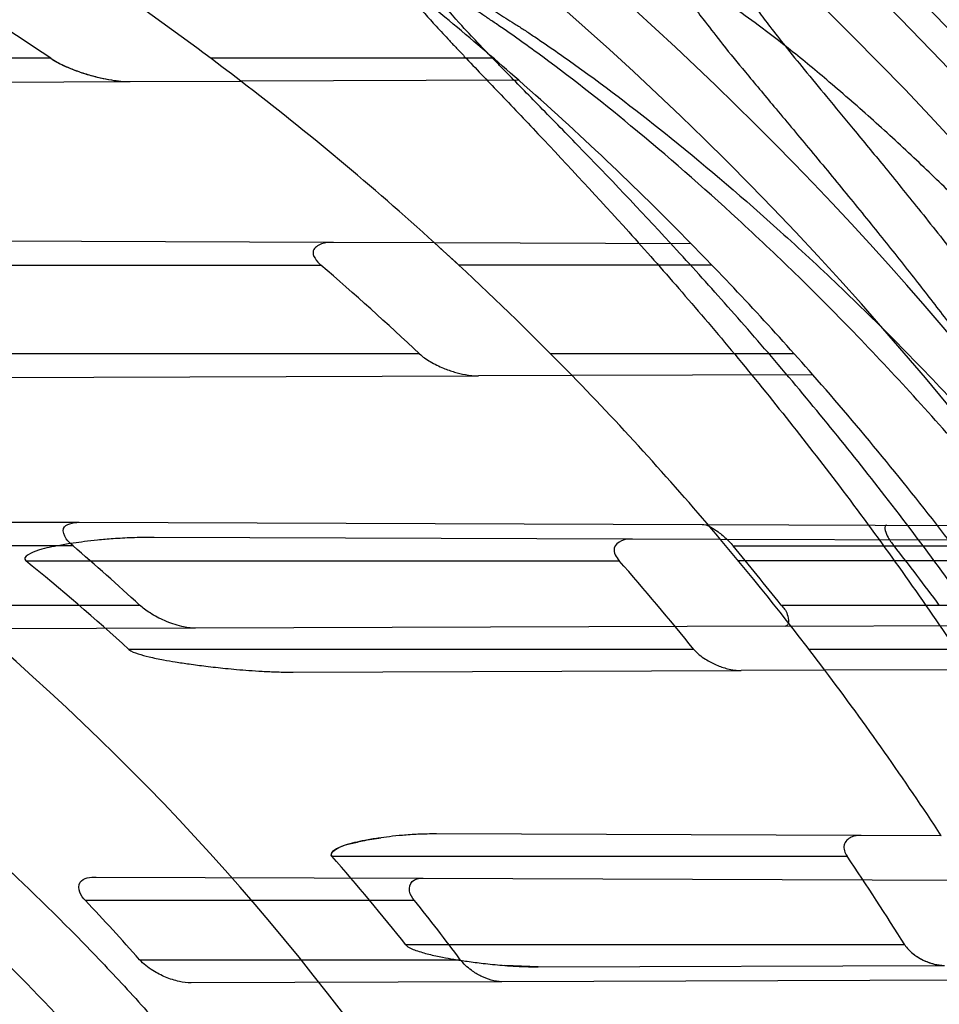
# Model space of a CAD drawing. Header units: millimetres. Extents: x 0 to 297, y 0 to 210.
# Tile 54 of 256: x 143.301 to 143.425, y 91.183 to 91.316. Entities that reach past the tile are written whole.
import ezdxf

# ---------------------------------------------------------------- set-up
doc = ezdxf.new("R2010")
doc.units = ezdxf.units.MM
doc.header["$LTSCALE"] = 16.335
doc.layers.get('0').update_dxf_attribs({"linetype": 'CONTINUOUS'})
for name, color, linetype in [('01_GLOBAL', 7, 'CONTINUOUS'), ('INTFCLR_1', 7, 'CONTINUOUS'), ('INTFCLR_144815', 7, 'CONTINUOUS')]:
    doc.layers.add(name, color=color, linetype=linetype)

msp = doc.modelspace()

# ---------------------------------------------------------------- linework, layer by layer
at = {"color": 7, "linetype": 'Continuous'}
msp.add_circle((144.2368034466, 92.193132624), 3.04, dxfattribs=at)
at = {"color": 9, "linetype": 'Continuous'}
msp.add_arc((144.2368034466, 92.193132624), 3.001038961, 182.9674534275, 267.0325465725, dxfattribs=at)
at = {"layer": '01_GLOBAL', "color": 7, "linetype": 'Continuous'}
msp.add_circle((144.2368034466, 92.193132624), 3.08, dxfattribs=at)
at = {"layer": 'INTFCLR_1', "color": 9, "linetype": 'Continuous'}
for p, q in [((143.305009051, 91.31090896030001), (143.1590059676, 91.31090896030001)), ((143.3649166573, 91.31090896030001), (143.3266488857, 91.31090896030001)), ((143.3683347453, 91.30792738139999), (143.3307533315, 91.307796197)), ((143.2247782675, 91.3074262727), (143.3157528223, 91.3077438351)), ((143.3432852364, 91.2859779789), (143.2650257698, 91.2862511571)), ((143.391658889, 91.2858091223), (143.3569301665, 91.2859303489)), ((143.2397158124, 91.2829089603), (143.3415724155, 91.2829089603)), ((143.3944762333, 91.2829089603), (143.3602249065, 91.2829089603)), ((143.3549054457, 91.2709089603), (143.2616252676, 91.2709089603)), ((143.4056058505, 91.2709089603), (143.3726449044, 91.2709089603)), ((143.2926042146, 91.2676630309), (143.3628921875, 91.2679083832)), ((143.4081240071, 91.26806627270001), (143.3755516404, 91.26795257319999)), ((143.2531814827, 91.2482925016), (143.3088406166, 91.24809821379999)), ((143.3931417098, 91.2478039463), (143.4777201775, 91.24750871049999)), ((143.3837169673, 91.245836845), (143.3189858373, 91.2460628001)), ((143.4265115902, 91.24568746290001), (143.3956263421, 91.2457952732)), ((143.308030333, 91.24490896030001), (143.2520474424, 91.24490896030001)), ((143.3973367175, 91.24490896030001), (143.4794194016, 91.24490896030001)), ((143.3016221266, 91.24290896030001), (143.3819227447, 91.24290896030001)), ((143.4286282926, 91.24290896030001), (143.3980367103, 91.24290896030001)), ((143.2637692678, 91.23690896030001), (143.3170253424, 91.23690896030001)), ((143.4038416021, 91.23690896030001), (143.4846288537, 91.23690896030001)), ((143.3245892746, 91.2337746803), (143.2739322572, 91.2335978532)), ((143.4044095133, 91.2340533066), (143.4862961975, 91.23433914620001)), ((143.3920280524, 91.23090896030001), (143.3155797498, 91.23090896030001)), ((143.4373818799, 91.23090896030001), (143.4076002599, 91.23090896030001)), ((143.3378223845, 91.22782087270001), (143.3984375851, 91.22803246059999)), ((143.4392910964, 91.2281750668), (143.4097579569, 91.22807197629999)), ((143.4146580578, 91.20572883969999), (143.3572114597, 91.20592936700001)), ((143.3430535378, 91.20290896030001), (143.4127580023, 91.20290896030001)), ((143.3111588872, 91.2000901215), (143.3554127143, 91.1999356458)), ((143.3542481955, 91.19690896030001), (143.3097013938, 91.19690896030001)), ((143.4205585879, 91.1909089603), (143.3530677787, 91.1909089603)), ((143.3170347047, 91.18890896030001), (143.3604282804, 91.18890896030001)), ((143.3709805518, 91.1879366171), (143.4259246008, 91.18812840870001)), ((143.3660678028, 91.1859194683), (143.3239927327, 91.18577259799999))]:
    msp.add_line(p, q, dxfattribs=at)
at = {"layer": 'INTFCLR_1', "color": 6, "linetype": 'Continuous'}
for p, q in [((143.3157528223, 91.3077438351), (143.3307533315, 91.307796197)), ((143.3569301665, 91.2859303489), (143.3432852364, 91.2859779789)), ((143.3755516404, 91.26795257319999), (143.3628921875, 91.2679083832)), ((143.3088406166, 91.24809821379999), (143.3931417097, 91.2478039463)), ((143.3956263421, 91.2457952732), (143.3837169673, 91.245836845)), ((143.4044095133, 91.2340533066), (143.3245892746, 91.2337746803)), ((143.4097579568, 91.22807197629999), (143.3984375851, 91.22803246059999)), ((143.4255057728, 91.20569097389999), (143.4146580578, 91.20572883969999)), ((143.3554127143, 91.1999356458), (143.4286715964, 91.19967992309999)), ((143.4368668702, 91.18616660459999), (143.3660678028, 91.1859194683))]:
    msp.add_line(p, q, dxfattribs=at)
at = {"layer": 'INTFCLR_1', "color": 7, "linetype": 'Continuous'}
for p, q in [((143.3569301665, 91.2859303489), (143.3591461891, 91.2839053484)), ((143.3591461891, 91.2839053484), (143.3602249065, 91.2829089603)), ((143.3709805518, 91.1879366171), (143.3664649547, 91.1881215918)), ((143.4245295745, 91.1883132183), (143.4259246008, 91.18812840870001))]:
    msp.add_line(p, q, dxfattribs=at)
at = {"layer": 'INTFCLR_1', "color": 6, "linetype": 'Continuous'}
for centre, radius, start, end in [((143.076579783, 90.97690896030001), 0.4827613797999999, 270, 90.00000002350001), ((143.076579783, 90.97690896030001), 0.4587930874, 270, 90.00000002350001), ((143.0787795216, 90.9777488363), 0.402710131, 55.8218704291, 58.991738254), ((143.076579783, 90.97690896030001), 0.417241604, 52.4700577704, 56.0223614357), ((143.076579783, 90.97690896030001), 0.441241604, 48.60750313, 51.6422147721), ((143.076579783, 90.97690896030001), 0.441241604, 41.2891321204, 44.43264804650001), ((143.0738215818, 90.971999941), 0.4103104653, 46.760340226, 49.26539367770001), ((143.076579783, 90.97690896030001), 0.417241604, 44.23014287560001, 47.17118210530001), ((143.076579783, 90.97690896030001), 0.417241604, 37.010446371, 40.1235459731), ((143.0772063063, 90.9763190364), 0.3541472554, 47.3768588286, 49.32450082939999), ((143.0762914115, 90.9772190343), 0.4180047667, 38.408254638, 39.8215946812), ((143.0767510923, 90.97664071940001), 0.4349494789, 36.754483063, 38.081389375), ((143.0873260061, 90.9795365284), 0.3395406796, 47.75960510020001, 50.8660631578), ((143.063699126, 90.9646787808), 0.4227037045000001, 39.0373592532, 41.1639436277), ((143.0859478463, 90.9781706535), 0.3414830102, 38.5343400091, 41.15698718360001), ((143.0803668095, 90.978302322), 0.4011633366, 32.0037816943, 34.0480668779), ((143.077087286, 90.9763189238), 0.3205764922, 41.5404913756, 43.4802280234), ((143.0769812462, 90.9763302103), 0.3543048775, 36.8690534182, 38.50388026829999)]:
    msp.add_arc(centre, radius, start, end, dxfattribs=at)
at = {"layer": 'INTFCLR_1', "color": 9, "linetype": 'Continuous'}
for radius, start, end in [(0.3372409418, 22.4933176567, 89.9999999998), (0.417241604, 47.7850563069, 52.4700577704), (0.441241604, 44.43264804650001, 48.60750313), (0.417241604, 40.1235459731, 44.23014287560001), (0.441241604, 37.5274422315, 41.2891321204), (0.417241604, 33.2518501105, 37.010446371)]:
    msp.add_arc((143.076579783, 90.97690896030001), radius, start, end, dxfattribs=at)
at = {"layer": 'INTFCLR_1', "color": 7, "linetype": 'Continuous'}
for centre, radius, start, end in [((143.076579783, 90.97690896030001), 0.417241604, 47.17118210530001, 47.7850563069), ((143.3187824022, 91.17480550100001), 0.0712575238, 89.83642462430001, 93.5278496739)]:
    msp.add_arc(centre, radius, start, end, dxfattribs=at)
at = {"layer": 'INTFCLR_1', "color": 9, "linetype": 'Continuous'}
for points, knots in [([(143.505791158, 90.8276271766), (143.5067409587, 90.8302116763), (143.5086022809, 90.8354304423), (143.5121486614, 90.84601401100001), (143.5179028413, 90.8650111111), (143.5232385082, 90.8873082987), (143.5267617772, 90.90723622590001), (143.5282429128, 90.9174118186), (143.5290073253, 90.92329723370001), (143.5307716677, 90.93807275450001), (143.5326049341, 90.9633194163), (143.5323109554, 90.99310602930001), (143.5309256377, 91.0124090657), (143.5300542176, 91.021322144), (143.5294126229, 91.02725019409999), (143.5274302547, 91.04325002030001), (143.5229291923, 91.06887020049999), (143.5164430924, 91.09388353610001), (143.5118037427, 91.1087295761), (143.5100588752, 91.1140398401), (143.5074043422, 91.1218621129), (143.501415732, 91.13821577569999), (143.4910739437, 91.16221785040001), (143.4792964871, 91.1848938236), (143.4710860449, 91.1988510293), (143.4672487, 91.2050639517), (143.4646994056, 91.2091138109), (143.4578048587, 91.21976497), (143.446251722, 91.2361118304), (143.4302039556, 91.2560120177), (143.4166114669, 91.2709286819), (143.4071163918, 91.280463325), (143.4018664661, 91.2855115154), (143.3945821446, 91.292319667), (143.3843862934, 91.301234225), (143.373349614, 91.3098835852), (143.3667450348, 91.31458051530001), (143.3640805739, 91.316384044), (143.3625174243, 91.3174211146), (143.360134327, 91.3189510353), (143.3576340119, 91.3204557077), (143.3554317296, 91.3216111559), (143.3541938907, 91.32218598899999), (143.3532081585, 91.3225375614), (143.3525262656, 91.3226967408), (143.3519536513, 91.3226102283), (143.3518421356, 91.322071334), (143.35211692, 91.3214756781), (143.35259409, 91.3206502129), (143.3533650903, 91.31961113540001), (143.354392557, 91.3183442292), (143.3556852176, 91.31685831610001), (143.3572290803, 91.3151525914), (143.358673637, 91.31359842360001), (143.3599466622, 91.3122446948), (143.3621637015, 91.30990205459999), (143.3658426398, 91.3060562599), (143.3733257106, 91.29820400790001), (143.3814986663, 91.2893945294), (143.3889438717, 91.2809746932), (143.3935459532, 91.2756206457), (143.4009463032, 91.2668314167), (143.4122758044, 91.252588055), (143.4271285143, 91.2318655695), (143.4378788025, 91.2149484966), (143.4449171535, 91.2029069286), (143.4496927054, 91.19443764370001), (143.457931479, 91.1789786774), (143.4689344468, 91.1556341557), (143.4765250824, 91.1361710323), (143.480055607, 91.1260798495)], [0, 0, 0, 0, 0.0103790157, 0.0208837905, 0.0420711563, 0.0851838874, 0.1071959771, 0.1183352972, 0.1239410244, 0.1295662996, 0.174425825, 0.2192336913, 0.2417180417, 0.247353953, 0.2529903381, 0.2641931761, 0.3081223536, 0.3509244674, 0.3614867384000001, 0.3667496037, 0.3719933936, 0.3926231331, 0.4323811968, 0.4704128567, 0.4888542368, 0.4934078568, 0.4979383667, 0.5068920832, 0.5412323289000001, 0.5733304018, 0.6031976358, 0.6172527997, 0.6240454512, 0.6306500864, 0.6548352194, 0.6750684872, 0.6834752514, 0.6853781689, 0.6871962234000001, 0.6905460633, 0.6960524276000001, 0.6981915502, 0.6999110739, 0.7012078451, 0.7020914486, 0.7026255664, 0.703100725, 0.7038824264, 0.7050749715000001, 0.7066970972, 0.7087489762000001, 0.7112252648, 0.7141188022, 0.7174211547, 0.7192230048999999, 0.7211233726, 0.7295789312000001, 0.7392839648, 0.7620096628, 0.7748693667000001, 0.7816473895, 0.7886214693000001, 0.8181786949, 0.8502212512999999, 0.8846823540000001, 0.8936821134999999, 0.9027944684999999, 0.9213301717, 0.9597016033, 1, 1, 1, 1]), ([(143.4875537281, 91.1253987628), (143.4839524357, 91.1354479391), (143.4762085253, 91.1548301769), (143.4649935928, 91.1780553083), (143.456598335, 91.1934314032), (143.4517307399, 91.201857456), (143.444552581, 91.2138441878), (143.4335886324, 91.2306820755), (143.4184487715, 91.25129397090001), (143.4069045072, 91.26545359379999), (143.3993634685, 91.2741904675), (143.3946716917, 91.2795147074), (143.3870801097, 91.28788794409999), (143.3787500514, 91.2966421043), (143.3711186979, 91.304445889), (143.3673713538, 91.30826044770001), (143.3651042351, 91.3105933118), (143.3638188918, 91.3119215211), (143.3617741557, 91.3140782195), (143.3599399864, 91.31598820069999), (143.3558618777, 91.320909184), (143.3574002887, 91.32090895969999)], [0, 0, 0, 0, 0.1351411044, 0.2639657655, 0.326251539, 0.3568857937, 0.3871506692, 0.5031238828, 0.6110823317, 0.7107727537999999, 0.7343091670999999, 0.7571888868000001, 0.8006105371, 0.8773801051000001, 0.9101731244, 0.9387430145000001, 0.9451630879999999, 0.9512497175, 0.9624026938, 0.9805243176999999, 1, 1, 1, 1]), ([(143.3574002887, 91.32090895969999), (143.3579828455, 91.3209088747), (143.360948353, 91.3197357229), (143.3643531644, 91.3177442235), (143.3676585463, 91.31566523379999), (143.3692467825, 91.31463053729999), (143.3719545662, 91.31283211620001), (143.378664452, 91.3081521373), (143.3898825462, 91.2995381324), (143.4002548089, 91.29065717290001), (143.4076654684, 91.28387553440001), (143.4130031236, 91.27885055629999), (143.422653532, 91.2693642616), (143.4364709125, 91.2545242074), (143.4527894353, 91.23472347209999), (143.4645442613, 91.2184512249), (143.4715593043, 91.2078481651), (143.474151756, 91.2038188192), (143.4780526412, 91.1976396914), (143.4863962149, 91.18376385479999), (143.4983688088, 91.16121559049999), (143.5088888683, 91.1373346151), (143.5149812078, 91.1210611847), (143.5176807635, 91.1132799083), (143.5194547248, 91.1079989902), (143.524169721, 91.0932405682), (143.5307635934, 91.068371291), (143.5353421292, 91.0428843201), (143.5373581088, 91.02696958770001), (143.5380104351, 91.0210743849), (143.5388963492, 91.01221151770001), (143.5403047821, 90.993017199), (143.5406037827, 90.96339318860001), (143.5387395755, 90.93828707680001), (143.5369460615, 90.9235962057), (143.5361688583, 90.9177433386), (143.5346627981, 90.9076231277), (143.5310794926, 90.8877998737), (143.5256534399, 90.86562413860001), (143.5198047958, 90.8467377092), (143.5161994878, 90.83621326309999), (143.5143072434, 90.8310236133), (143.5133416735, 90.828453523)], [0, 0, 0, 0, 0.0031306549, 0.0166311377, 0.0214593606, 0.0240790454, 0.0268205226, 0.0389267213, 0.0680356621, 0.1027866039, 0.1122691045, 0.1220183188, 0.1421809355, 0.1849822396, 0.2309158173, 0.2799873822, 0.2927706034, 0.2992370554, 0.3057353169, 0.3320403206, 0.3862319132, 0.4428084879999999, 0.4721383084, 0.4795908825, 0.487069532, 0.5020757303, 0.5628487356, 0.6251729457, 0.6410612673, 0.6490543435, 0.6570463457, 0.6889269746, 0.7524526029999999, 0.8160592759, 0.8240370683, 0.8319876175, 0.8477879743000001, 0.8790177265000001, 0.9402188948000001, 0.970317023, 0.9852457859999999, 1, 1, 1, 1])]:
    msp.add_open_spline(points, degree=3, knots=knots, dxfattribs=at)
at = {"layer": 'INTFCLR_1', "color": 6, "linetype": 'Continuous'}
for points, knots in [([(143.391388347, 91.3209089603), (143.3904120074, 91.3209089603), (143.3921762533, 91.3175482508), (143.3936912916, 91.315694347), (143.3961672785, 91.3124411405), (143.3992225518, 91.30876154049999), (143.403128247, 91.3040654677), (143.4076936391, 91.29861198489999), (143.4125904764, 91.2926805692), (143.4174256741, 91.286720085), (143.4219266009, 91.28104271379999), (143.4260587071, 91.27571427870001), (143.4298162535, 91.27075815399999), (143.4332121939, 91.266182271), (143.4362702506, 91.26197618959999), (143.4390204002, 91.2581218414), (143.4414908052, 91.2545969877), (143.44370074, 91.2513921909), (143.4456749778, 91.24848640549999), (143.4474377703, 91.24585559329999), (143.4490168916, 91.24346918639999), (143.4504211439, 91.2413232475), (143.4516679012, 91.2393981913), (143.4527743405, 91.2376740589), (143.4537663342, 91.2361152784), (143.4546489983, 91.2347177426), (143.4556772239, 91.23307898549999), (143.456672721, 91.23147797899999), (143.4576979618, 91.229813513), (143.4585721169, 91.2283843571), (143.4595323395, 91.2268022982), (143.4605887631, 91.22504676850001), (143.4617562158, 91.22308812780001), (143.4630444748, 91.22090314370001), (143.464465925, 91.21846216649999), (143.4660286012, 91.2157418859), (143.4677482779, 91.21270225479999), (143.4696392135, 91.20930191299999), (143.4717186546, 91.20548838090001), (143.4740086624, 91.2011951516), (143.4765248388, 91.1963580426), (143.4792812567, 91.1909028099), (143.4822951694, 91.18473858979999), (143.4855914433, 91.1777384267), (143.4891913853, 91.16974930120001), (143.4931140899, 91.16057587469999), (143.4973740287, 91.14998328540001), (143.5019825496, 91.13763594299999), (143.5068772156, 91.12325026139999), (143.5117345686, 91.10722271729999), (143.5162134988, 91.0902287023), (143.5200746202, 91.0730385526), (143.5232856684, 91.05580143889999), (143.5258459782, 91.03858559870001), (143.5277689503, 91.0213883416), (143.5290609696, 91.0042502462), (143.529733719, 90.9871546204), (143.5297948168, 90.97012845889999), (143.5292510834, 90.9531560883), (143.5281065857, 90.9362397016), (143.5263644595, 90.9193928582), (143.5240214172, 90.9025816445), (143.5210770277, 90.88582850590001), (143.5175167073, 90.8690970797), (143.5133376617, 90.85240858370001), (143.5085942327, 90.8359945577), (143.5035656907, 90.8206525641), (143.4986112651, 90.80703250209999), (143.4940105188, 90.7954001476), (143.4897809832, 90.7854046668), (143.485903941, 90.7767502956), (143.4823616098, 90.7692115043), (143.4791285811, 90.76260345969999), (143.4761817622, 90.75678861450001), (143.4734988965, 90.7516551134), (143.4710647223, 90.7471189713), (143.4688610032, 90.7431068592), (143.466865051, 90.7395466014), (143.4650570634, 90.7363786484), (143.4634184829, 90.7335526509), (143.461937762, 90.7310351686), (143.4606041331, 90.72879595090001), (143.4594032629, 90.72680144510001), (143.4583170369, 90.7250147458), (143.457331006, 90.7234069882), (143.4564183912, 90.7219306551), (143.4555069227, 90.720467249), (143.4545265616, 90.7189048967), (143.4534184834, 90.71715367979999), (143.4521719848, 90.7152023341), (143.4507682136, 90.71302749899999), (143.4491853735, 90.7106037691), (143.4474055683, 90.7079124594), (143.4454085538, 90.7049352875), (143.4431685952, 90.701647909), (143.4406602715, 90.6980271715), (143.4378551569, 90.6940523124), (143.4347311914, 90.6897123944), (143.4312583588, 90.6849889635), (143.4274059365, 90.6798656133), (143.4231637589, 90.6743560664), (143.4185304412, 90.6684770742), (143.4135422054, 90.66229925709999), (143.408452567, 90.6561180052), (143.4036878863, 90.6504204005), (143.3995946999, 90.6455048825), (143.3963986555, 90.6416642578), (143.3938021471, 90.6382708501), (143.3922373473, 90.6363594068), (143.3903920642, 90.6329089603), (143.391388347, 90.6329089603)], [0, 0, 0, 0, 0.0038604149, 0.007501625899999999, 0.0124785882, 0.0188917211, 0.0268498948, 0.0364677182, 0.0470694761, 0.05724446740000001, 0.066818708, 0.0757144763, 0.0839053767, 0.0914099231, 0.0982451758, 0.1044667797, 0.1101313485, 0.11526428, 0.1198589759, 0.1240215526, 0.1277856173, 0.1311734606, 0.1341617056, 0.1368541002, 0.1392736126, 0.1414672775, 0.143389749, 0.1469230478, 0.1489215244, 0.1511192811, 0.1535471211, 0.1562389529, 0.1592204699, 0.1625628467, 0.1662680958, 0.1703891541, 0.1749670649, 0.1800767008, 0.1857729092, 0.1921414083, 0.199315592, 0.2073311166, 0.2163077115, 0.2264451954, 0.2379233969, 0.2509534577, 0.2658909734, 0.2830621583, 0.3030578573, 0.3259639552, 0.3492662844, 0.3725305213, 0.3956109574, 0.4185782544, 0.4413347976, 0.4640172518, 0.4865192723, 0.5089682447, 0.5313242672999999, 0.5536477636, 0.5759939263, 0.5982772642, 0.6207472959, 0.6432362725, 0.6658996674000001, 0.6887559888, 0.7107777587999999, 0.7297237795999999, 0.7460531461, 0.7602331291, 0.7726347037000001, 0.7835467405, 0.7931663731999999, 0.8017211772, 0.8093215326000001, 0.8160683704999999, 0.8220757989, 0.8274205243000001, 0.8322066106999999, 0.8364980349, 0.8403367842, 0.8437547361, 0.8468031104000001, 0.8495420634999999, 0.8520223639, 0.8542604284, 0.8564046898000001, 0.8588391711, 0.861553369, 0.8645986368, 0.8679945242, 0.8717882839, 0.8760445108, 0.8807522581, 0.8859628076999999, 0.8917731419, 0.8981681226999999, 0.9051985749, 0.9129160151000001, 0.9213486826, 0.9305434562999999, 0.9404096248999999, 0.9509435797, 0.9619432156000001, 0.9720502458, 0.9803711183, 0.9870628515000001, 0.9922716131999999, 0.9960607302, 1, 1, 1, 1]), ([(143.3913883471, 90.6329089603), (143.3925009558, 90.6329089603), (143.3944304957, 90.6342092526), (143.3973970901, 90.6359951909), (143.4007982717, 90.63846662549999), (143.4050037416, 90.641686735), (143.4100111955, 90.64579797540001), (143.4155298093, 90.6505901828), (143.4211292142, 90.6557134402), (143.4264144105, 90.6607775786), (143.43125736, 90.6656028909), (143.4356657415, 90.6701567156), (143.4396603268, 90.6744161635), (143.4432708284, 90.6783761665), (143.4465216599, 90.6820354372), (143.4494397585, 90.68539654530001), (143.4520627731, 90.68848206), (143.4544121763, 90.6912986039), (143.456513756, 90.6938607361), (143.4583900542, 90.69618388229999), (143.4600695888, 90.6982924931), (143.4615949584, 90.7002315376), (143.4630975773, 90.7021632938), (143.4646983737, 90.7042463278), (143.4663978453, 90.7064880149), (143.4680793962, 90.7087376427), (143.4697311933, 90.7109767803), (143.4714499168, 90.71333865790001), (143.4733525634, 90.7159926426), (143.4754791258, 90.7190089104), (143.477855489, 90.7224451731), (143.4805066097, 90.7263640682), (143.4834545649, 90.73083052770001), (143.4867221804, 90.73592456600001), (143.4903444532, 90.7417581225), (143.4943554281, 90.74846001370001), (143.4987865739, 90.7561875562), (143.5036710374, 90.7651488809), (143.5090369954, 90.7755879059), (143.5149200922, 90.78786990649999), (143.5212054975, 90.8021696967), (143.5274896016, 90.8180379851), (143.5333654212, 90.8347684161), (143.5385840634, 90.85172715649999), (143.543100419, 90.8687485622), (143.5469295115, 90.8858143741), (143.5500694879, 90.9028343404), (143.5525457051, 90.9198546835), (143.5543635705, 90.93680288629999), (143.5555404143, 90.953705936), (143.5560867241, 90.9705470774), (143.5560112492, 90.9873292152), (143.5553196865, 91.00406232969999), (143.5540157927, 91.0207358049), (143.5520992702, 91.03735679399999), (143.5495685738, 91.05392286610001), (143.5464237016, 91.0704086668), (143.5426520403, 91.08685112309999), (143.5382472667, 91.1032296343), (143.5331875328, 91.11956315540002), (143.527486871, 91.1357686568), (143.5213730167, 91.1512348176), (143.515238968, 91.1652433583), (143.5094946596, 91.17729987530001), (143.5042564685, 91.18755505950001), (143.4994933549, 91.19635787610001), (143.4951738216, 91.20395281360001), (143.4912628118, 91.21054467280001), (143.4877284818, 91.21628951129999), (143.4845342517, 91.2213187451), (143.4816534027, 91.22572797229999), (143.4790579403, 91.22960449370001), (143.4767281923, 91.23301003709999), (143.4746357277, 91.2360102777), (143.472765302, 91.23864767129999), (143.4710870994, 91.24097947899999), (143.46957943, 91.2430470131), (143.4681380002, 91.2450001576), (143.4666395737, 91.2470074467), (143.4649885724, 91.2491911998), (143.463288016, 91.2514092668), (143.4615819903, 91.2536039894), (143.4598543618, 91.2557981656), (143.4579581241, 91.2581730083), (143.4558400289, 91.260784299), (143.4534675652, 91.2636590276), (143.4508179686, 91.26680939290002), (143.447859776, 91.2702519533), (143.4445666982, 91.2739955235), (143.4409044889, 91.27805121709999), (143.4368464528, 91.28241728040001), (143.4323696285, 91.2870829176), (143.4274456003, 91.2920302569), (143.4220754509, 91.2972158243), (143.4163486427, 91.3024971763), (143.410661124, 91.30747107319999), (143.4054543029, 91.3117747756), (143.4010724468, 91.3151480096), (143.3975442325, 91.3177259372), (143.3944939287, 91.3195690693), (143.3925216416, 91.3209089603), (143.3913883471, 91.3209089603)], [0, 0, 0, 0, 0.0042187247, 0.0081401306, 0.0133978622, 0.0200459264, 0.0282638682, 0.0379443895, 0.0477615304, 0.05703690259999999, 0.0656973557, 0.0736821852, 0.0810680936, 0.0878383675, 0.0940009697, 0.0996271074, 0.1047154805, 0.1093563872, 0.1135342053, 0.1172803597, 0.1206792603, 0.1237557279, 0.1266349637, 0.1299589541, 0.1337168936, 0.1373013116, 0.1406085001, 0.1442672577, 0.148377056, 0.1529904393, 0.1582606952, 0.164218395, 0.1709303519, 0.1785521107, 0.1871652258, 0.1969659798, 0.2081658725, 0.2209392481, 0.2356613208, 0.2526660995, 0.2725685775, 0.2948769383, 0.3173640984, 0.3397873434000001, 0.3621386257, 0.3841211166, 0.4060891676, 0.4277469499, 0.4493218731, 0.470705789, 0.4919793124, 0.5131981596, 0.5343255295, 0.5554668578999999, 0.5765984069, 0.5977513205, 0.6189954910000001, 0.6402209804, 0.6617015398, 0.6832900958, 0.7050415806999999, 0.7268239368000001, 0.7463339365, 0.7630160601, 0.7774553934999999, 0.7899931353, 0.8009638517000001, 0.8105830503, 0.8190545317, 0.8265380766, 0.8331730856, 0.8390248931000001, 0.8442268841, 0.8488182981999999, 0.8528943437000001, 0.8564866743, 0.8597116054, 0.8625968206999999, 0.8656908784, 0.8692094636, 0.8729771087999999, 0.8762884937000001, 0.879749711, 0.8835661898, 0.8878115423, 0.8924986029, 0.8976989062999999, 0.9034198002, 0.9097088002, 0.9166034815, 0.9241390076, 0.9323094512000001, 0.9411199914, 0.9506041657, 0.9606137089, 0.9706541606, 0.9792553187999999, 0.9862062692, 0.9916647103, 0.9957028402, 1, 1, 1, 1]), ([(143.3432852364, 91.2859779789), (143.3427361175, 91.2859798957), (143.341741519, 91.2859652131), (143.3399013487, 91.2847770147), (143.3410140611, 91.28338947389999), (143.3415724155, 91.2829089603)], [0, 0, 0, 0, 0.3112744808, 0.5824240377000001, 1, 1, 1, 1]), ([(143.076579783, 91.28366535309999), (143.0795903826, 91.2837936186), (143.0856157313, 91.28396140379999), (143.0946569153, 91.28394656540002), (143.1036937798, 91.28366524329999), (143.1127183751, 91.2831176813), (143.1217229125, 91.2823043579), (143.1306995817, 91.2812259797), (143.1396406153, 91.27988348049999), (143.1485382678, 91.2782780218), (143.157384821, 91.2764109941), (143.1661726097, 91.2742840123), (143.1748940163, 91.271898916), (143.1835414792, 91.26925776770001), (143.1921074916, 91.2663628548), (143.2005846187, 91.2632166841), (143.2089654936, 91.2598219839), (143.2172428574, 91.2561816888), (143.2254096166, 91.25229890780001), (143.2334585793, 91.2481770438), (143.2413828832, 91.2438196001), (143.2491754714, 91.23923044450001), (143.2568297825, 91.2344134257), (143.2643389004, 91.2293728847), (143.2716964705, 91.2241130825), (143.2788958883, 91.2186387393), (143.2859310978, 91.212954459), (143.292795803, 91.2070653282), (143.2994842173, 91.2009763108), (143.3059903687, 91.19469284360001), (143.3123087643, 91.1882202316), (143.3184337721, 91.1815642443), (143.3243602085, 91.17473051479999), (143.330082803, 91.1677251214), (143.3355967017, 91.16055400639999), (143.340897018, 91.1532235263), (143.3459792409, 91.1457399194), (143.3508388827, 91.13810979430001), (143.355471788, 91.1303396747), (143.3598738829, 91.12243639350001), (143.3640413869, 91.1144067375), (143.3679706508, 91.1062577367), (143.3716582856, 91.0979964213), (143.375101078, 91.0896299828), (143.3782960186, 91.0811657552), (143.3802589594, 91.075462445), (143.3811981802, 91.07259711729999)], [0, 0, 0, 0, 0.0227205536, 0.0454410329, 0.06816134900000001, 0.09088163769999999, 0.1136018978, 0.1363221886, 0.1590426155, 0.1817632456, 0.2044840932, 0.2272051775, 0.2499266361, 0.2726484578, 0.2953706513, 0.3180932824, 0.3408163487, 0.363539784, 0.3862638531, 0.4089891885, 0.4317141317, 0.4544408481, 0.4771673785, 0.4998953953, 0.5226228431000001, 0.5453516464, 0.5680799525, 0.5908095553, 0.6135387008, 0.6362690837, 0.6589990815, 0.6817302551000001, 0.7044610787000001, 0.7271930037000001, 0.7499246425, 0.7726572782, 0.7953897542, 0.8181230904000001, 0.8408563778, 0.8635903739, 0.8863244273, 0.90905904, 0.9317938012, 0.9545290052, 0.9772643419, 1, 1, 1, 1]), ([(143.076579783, 91.2749801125), (143.082523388, 91.275223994), (143.0944283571, 91.2753550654), (143.1122609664, 91.2744844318), (143.1300417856, 91.2725428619), (143.1477625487, 91.26952303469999), (143.1653190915, 91.2654249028), (143.1823313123, 91.2603504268), (143.1989691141, 91.25429974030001), (143.2152260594, 91.24727832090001), (143.2312964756, 91.23915450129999), (143.2468445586, 91.2300767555), (143.2618072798, 91.2200837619), (143.27613507, 91.2092121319), (143.2897753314, 91.1975022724), (143.3026838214, 91.1849940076), (143.3148106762, 91.17173792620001), (143.3261148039, 91.1577794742), (143.3365490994, 91.14318072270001), (143.3460835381, 91.12798893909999), (143.3546880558, 91.1122529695), (143.3623299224, 91.0960331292), (143.3689790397, 91.07939826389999), (143.3746162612, 91.0624027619), (143.3792252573, 91.0450990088), (143.3827898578, 91.02754643), (143.3852960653, 91.0098117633), (143.3867342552, 90.99196668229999), (143.3871004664, 90.97408590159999), (143.3863965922, 90.9562325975), (143.3846282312, 90.93846559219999), (143.3818020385, 90.9208379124), (143.3779280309, 90.90341060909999), (143.373019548, 90.8862449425), (143.3670955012, 90.86940715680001), (143.3601798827, 90.8529633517), (143.3523013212, 90.8369747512), (143.3434867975, 90.8214907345), (143.3337719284, 90.80657154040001), (143.3231929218, 90.7922688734), (143.3117899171, 90.778631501), (143.2995931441, 90.7656946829), (143.2866555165, 90.7535153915), (143.2730160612, 90.7421275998), (143.2587305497, 90.7315765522), (143.243846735, 90.72189794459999), (143.2284243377, 90.713127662), (143.2125338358, 90.7053017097), (143.1965569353, 90.6985798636), (143.180998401, 90.6930628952), (143.1665503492, 90.6887929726), (143.1534700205, 90.685600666), (143.1418191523, 90.683272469), (143.1307532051, 90.6814888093), (143.1193149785, 90.68007305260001), (143.1065976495, 90.679017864), (143.0921887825, 90.67847562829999), (143.0820095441, 90.678615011), (143.076579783, 90.6788378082)], [0, 0, 0, 0, 0.0185657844, 0.0371317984, 0.05569073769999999, 0.0743563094, 0.09320240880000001, 0.1119235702, 0.129729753, 0.1484268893, 0.1671582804, 0.1858963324, 0.2045840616, 0.2232805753, 0.241995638, 0.2606572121, 0.2793460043, 0.298034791, 0.3166822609, 0.3353170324, 0.3539796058, 0.3726237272, 0.3912431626, 0.4098577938, 0.4284754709, 0.4470981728, 0.4657246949, 0.4843423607, 0.5029403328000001, 0.5215094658, 0.5400731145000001, 0.5586325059, 0.5771954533, 0.5957587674, 0.6143211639, 0.6328711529, 0.651401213, 0.6699184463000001, 0.6884460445, 0.7069331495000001, 0.7254085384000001, 0.7438945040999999, 0.7623917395, 0.7808314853, 0.7993176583, 0.8177869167, 0.8362093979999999, 0.8546575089, 0.8730374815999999, 0.8902753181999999, 0.9061521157, 0.9200376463, 0.9322836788, 0.9432240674, 0.9550134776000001, 0.9682465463, 0.9830392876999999, 1, 1, 1, 1]), ([(143.3549054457, 91.2709089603), (143.3553418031, 91.270498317), (143.3563959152, 91.26976579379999), (143.358016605, 91.2689822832), (143.3596216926, 91.26841921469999), (143.3611986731, 91.2680343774), (143.3622958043, 91.26790630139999), (143.3628921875, 91.2679083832)], [0, 0, 0, 0, 0.2070993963, 0.4393950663, 0.6209291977, 0.7938714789, 1, 1, 1, 1]), ([(143.308030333, 91.24490896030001), (143.3076916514, 91.24519999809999), (143.3070391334, 91.24578241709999), (143.3062641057, 91.24773948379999), (143.308088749, 91.2481008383), (143.3088406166, 91.24809821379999)], [0, 0, 0, 0, 0.2673449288, 0.5498632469, 1, 1, 1, 1]), ([(143.3931417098, 91.2478039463), (143.3938021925, 91.24780164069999), (143.3949100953, 91.24713348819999), (143.3962506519, 91.24609318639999), (143.3969963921, 91.2453171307), (143.3973367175, 91.24490896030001)], [0, 0, 0, 0, 0.3827870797, 0.6920045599, 1, 1, 1, 1]), ([(143.4181181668, 91.2477167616), (143.4176428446, 91.2477184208), (143.418253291, 91.24586415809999), (143.4187726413, 91.2453461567), (143.4191152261, 91.24490896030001)], [0, 0, 0, 0, 0.4611416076, 1, 1, 1, 1]), ([(143.3837169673, 91.245836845), (143.3832192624, 91.2458385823), (143.3822490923, 91.24579467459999), (143.380817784, 91.2445580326), (143.3815239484, 91.2433642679), (143.3819227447, 91.24290896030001)], [0, 0, 0, 0, 0.3170231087, 0.6144678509, 1, 1, 1, 1]), ([(143.3245892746, 91.2337746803), (143.3239640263, 91.2337724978), (143.3225257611, 91.23399623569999), (143.3204586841, 91.2347109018), (143.3185473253, 91.23571080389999), (143.3174640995, 91.2365051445), (143.3170253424, 91.23690896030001)], [0, 0, 0, 0, 0.2252889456, 0.518936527, 0.7851426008, 1, 1, 1, 1]), ([(143.4038416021, 91.23690896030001), (143.4041548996, 91.2365138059), (143.4048119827, 91.2359242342), (143.4049461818, 91.2340551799), (143.4044095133, 91.2340533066)], [0, 0, 0, 0, 0.4844432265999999, 1, 1, 1, 1]), ([(143.3920280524, 91.23090896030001), (143.3924579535, 91.23037784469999), (143.3934512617, 91.229592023), (143.3950329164, 91.22877185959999), (143.3966601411, 91.2282154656), (143.397818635, 91.2280303), (143.3984375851, 91.22803246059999)], [0, 0, 0, 0, 0.2849232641, 0.5169212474, 0.741907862, 1, 1, 1, 1]), ([(143.4146580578, 91.20572883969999), (143.4142074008, 91.20573041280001), (143.413262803, 91.2056526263), (143.4120088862, 91.2044691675), (143.412462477, 91.20334641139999), (143.4127580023, 91.20290896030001)], [0, 0, 0, 0, 0.3090275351, 0.6379939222, 1, 1, 1, 1]), ([(143.3097013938, 91.19690896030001), (143.3093901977, 91.1972370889), (143.3087680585, 91.1979216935), (143.3087867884, 91.1999262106), (143.3104044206, 91.2000927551), (143.3111588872, 91.2000901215)], [0, 0, 0, 0, 0.2723856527, 0.5455687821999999, 1, 1, 1, 1]), ([(143.3542481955, 91.19690896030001), (143.3539472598, 91.1972872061), (143.3533650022, 91.1980776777), (143.3537298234, 91.1998043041), (143.3548924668, 91.1999374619), (143.3554127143, 91.1999356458)], [0, 0, 0, 0, 0.3315997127, 0.6430886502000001, 1, 1, 1, 1]), ([(143.3239927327, 91.18577259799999), (143.3234627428, 91.18577074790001), (143.3222820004, 91.1859305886), (143.320540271, 91.186498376), (143.3186938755, 91.1874447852), (143.3175503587, 91.18832689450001), (143.3170347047, 91.18890896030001)], [0, 0, 0, 0, 0.2037768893, 0.4539780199, 0.7010114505, 1, 1, 1, 1]), ([(143.3660678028, 91.1859194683), (143.3655663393, 91.18591771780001), (143.3645790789, 91.18609872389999), (143.3631896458, 91.1866561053), (143.3617455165, 91.18753116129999), (143.3608445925, 91.1883538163), (143.3604282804, 91.18890896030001)], [0, 0, 0, 0, 0.2294363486, 0.4518843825, 0.6825182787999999, 1, 1, 1, 1])]:
    msp.add_open_spline(points, degree=3, knots=knots, dxfattribs=at)
at = {"layer": 'INTFCLR_1', "color": 7, "linetype": 'Continuous'}
for points, knots in [([(143.305008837, 91.3109092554), (143.3056241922, 91.31048903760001), (143.3071140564, 91.30971461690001), (143.3091852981, 91.3089365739), (143.3111580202, 91.3083749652), (143.3127763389, 91.3080221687), (143.3143248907, 91.3077987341), (143.3153031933, 91.3077394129), (143.3157518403, 91.30774295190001)], [0, 0, 0, 0, 0.1974961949, 0.442462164, 0.5856166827, 0.7408075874, 0.8810855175, 1, 1, 1, 1]), ([(143.305009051, 91.31090896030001), (143.3055659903, 91.31054493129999), (143.3066254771, 91.30995942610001), (143.3083145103, 91.3092575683), (143.3099750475, 91.3086983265), (143.3111464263, 91.3083894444), (143.3117204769, 91.3082594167)], [0, 0, 0, 0, 0.2753781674, 0.4990544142, 0.7563927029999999, 1, 1, 1, 1]), ([(143.3117204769, 91.3082594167), (143.3122232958, 91.3081462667), (143.3135541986, 91.3078837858), (143.314911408, 91.30774089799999), (143.3157528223, 91.3077438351)], [0, 0, 0, 0, 0.3798556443, 1, 1, 1, 1]), ([(143.3189858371, 91.24606280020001), (143.3184614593, 91.2460637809), (143.3174577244, 91.2460566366), (143.3156127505, 91.2460008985), (143.3135878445, 91.2458866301), (143.3114484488, 91.2457018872), (143.3096529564, 91.24550159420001), (143.3079423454, 91.2452697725), (143.3063846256, 91.24502829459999), (143.3047462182, 91.2446810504), (143.3033818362, 91.2444540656), (143.3010451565, 91.24339888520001), (143.3016221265, 91.24290896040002)], [0, 0, 0, 0, 0.08734425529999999, 0.1671780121, 0.3074277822, 0.4251305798, 0.5247054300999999, 0.60864391, 0.7115942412, 0.7915401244, 0.8739228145, 1, 1, 1, 1]), ([(143.3155797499, 91.23090896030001), (143.3159336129, 91.2306101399), (143.3168814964, 91.2302677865), (143.3184546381, 91.2298460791), (143.3201454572, 91.22950658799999), (143.32195986, 91.2291931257), (143.3238677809, 91.22890395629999), (143.3261288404, 91.22860776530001), (143.3282671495, 91.2283678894), (143.3302097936, 91.22818337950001), (143.3318715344, 91.22804840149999), (143.3336961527, 91.2279299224), (143.3356974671, 91.22783873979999), (143.3370936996, 91.227822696), (143.3378223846, 91.2278208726)], [0, 0, 0, 0, 0.0615435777, 0.1295017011, 0.2181869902, 0.2899470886, 0.374326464, 0.4745336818, 0.5929622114, 0.6602175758, 0.7338268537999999, 0.814490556, 0.9031727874, 1, 1, 1, 1]), ([(143.3572114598, 91.20592936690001), (143.3563741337, 91.2059305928), (143.3548329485, 91.2058974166), (143.3527037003, 91.20575379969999), (143.3509171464, 91.205571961), (143.3492196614, 91.2053431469), (143.3476675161, 91.2050916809), (143.3460584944, 91.2047310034), (143.3446897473, 91.2044333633), (143.342580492, 91.2034714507), (143.3430535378, 91.20290896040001)], [0, 0, 0, 0, 0.1692747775, 0.3115206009, 0.431208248, 0.5325822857, 0.6566371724, 0.7535583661, 0.8514196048, 1, 1, 1, 1]), ([(143.3430535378, 91.20290896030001), (143.3427274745, 91.2032861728), (143.3441346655, 91.2043194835), (143.3454684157, 91.20455948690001), (143.3474565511, 91.2050745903), (143.3488606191, 91.20528688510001), (143.3496959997, 91.20540499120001)], [0, 0, 0, 0, 0.2027102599, 0.4124103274, 0.6569942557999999, 1, 1, 1, 1]), ([(143.3530677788, 91.1909089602), (143.3533975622, 91.19052082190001), (143.354522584, 91.19010421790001), (143.3561780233, 91.189626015), (143.3579116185, 91.18926222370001), (143.3596391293, 91.18894828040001), (143.3614704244, 91.18866624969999), (143.3636522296, 91.1883821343), (143.3657242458, 91.1881735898), (143.3676199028, 91.1880350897), (143.3692496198, 91.187952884), (143.3703868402, 91.1879380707), (143.370980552, 91.1879366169)], [0, 0, 0, 0, 0.0834680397, 0.1843657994, 0.2877229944, 0.3720434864, 0.4724618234, 0.5912242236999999, 0.7326260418, 0.8136558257, 0.902701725, 1, 1, 1, 1]), ([(143.4205584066, 91.1909098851), (143.4208410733, 91.1904558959), (143.421555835, 91.18973529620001), (143.4228476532, 91.18890543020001), (143.424286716, 91.1883196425), (143.4253752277, 91.18812745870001), (143.4259234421, 91.18812970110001)], [0, 0, 0, 0, 0.2571566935, 0.4767242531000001, 0.7363888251, 1, 1, 1, 1]), ([(143.4205585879, 91.1909089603), (143.4208414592, 91.1904556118), (143.4216786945, 91.1896102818), (143.4230752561, 91.1887850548), (143.424095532, 91.18842204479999), (143.4245295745, 91.1883132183)], [0, 0, 0, 0, 0.3317092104, 0.7222241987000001, 1, 1, 1, 1])]:
    msp.add_open_spline(points, degree=3, knots=knots, dxfattribs=at)
at = {"layer": 'INTFCLR_144815', "color": 6, "linetype": 'Continuous'}
for radius in [0.5104906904, 0.4864760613]:
    msp.add_circle((143.076579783, 90.97690896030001), radius, dxfattribs=at)
for radius, start, end in [(0.7037433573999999, 313.9937911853, 154.5150993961), (0.6797433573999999, 312.9543589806, 154.5144414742), (0.6572577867, 282.2440355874, 71.2863570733), (0.5288304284, 45.0000000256, 314.9999999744), (0.5278840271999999, 44.999999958, 315.000000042), (0.5271191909, 44.99999997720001, 315.0000000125), (0.4765351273, 25.6072723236, 64.3927276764), (0.4525204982, 27.0737153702, 62.92628462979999)]:
    msp.add_arc((143.076579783, 90.97690896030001), radius, start, end, dxfattribs=at)
at = {"layer": 'INTFCLR_144815', "color": 9, "linetype": 'Continuous'}
for centre, radius, start, end in [((143.076579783, 90.97690896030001), 0.6528896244, 292.4997540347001, 54.0964566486), ((143.0765826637, 90.97691030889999), 0.5889741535, 292.4997540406, 54.09645665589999)]:
    msp.add_arc(centre, radius, start, end, dxfattribs=at)
at = {"layer": 'INTFCLR_144815', "color": 6, "linetype": 'Continuous'}
for points, knots in [([(143.559959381, 90.9769089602), (143.559959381, 90.97942306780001), (143.5599220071, 90.98445191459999), (143.5597537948, 90.991994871), (143.5594733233, 90.9995378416), (143.5590804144, 91.0070808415), (143.5585748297, 91.01462372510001), (143.5579562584, 91.0221664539), (143.5572243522, 91.02970866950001), (143.5563786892, 91.0372501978), (143.5554188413, 91.0447904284), (143.5543443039, 91.05232900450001), (143.5531546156, 91.0598649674), (143.5518492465, 91.0673976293), (143.5504277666, 91.0749256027), (143.5488896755, 91.0824478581), (143.5472346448, 91.08996252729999), (143.5454623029, 91.097468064), (143.5435725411, 91.1049619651), (143.5415652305, 91.1124420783), (143.5394406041, 91.11990520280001), (143.5371989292, 91.1273484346), (143.5348409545, 91.13476773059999), (143.5323675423, 91.1421592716), (143.529780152, 91.1495180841), (143.5270804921, 91.1568392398), (143.5242709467, 91.1641167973), (143.5213543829, 91.17134449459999), (143.5183344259, 91.17851521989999), (143.5152154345, 91.1856212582), (143.5120026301, 91.19265416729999), (143.5087022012, 91.19960473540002), (143.505321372, 91.2064630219), (143.5018684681, 91.2132183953), (143.4983529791, 91.2198595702), (143.4947855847, 91.22637469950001), (143.4911781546, 91.2327514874), (143.4875436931, 91.2389773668), (143.4838962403, 91.24503970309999), (143.4802507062, 91.2509260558), (143.4766226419, 91.2566244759), (143.473027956, 91.2621238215), (143.4694825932, 91.2674140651), (143.4660021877, 91.2724865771), (143.4626017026, 91.2773343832), (143.459295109, 91.2819523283), (143.4560950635, 91.2863372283), (143.4530128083, 91.2904877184), (143.4500581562, 91.2944040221), (143.4472396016, 91.29808760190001), (143.4445638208, 91.3015416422), (143.4420354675, 91.3047711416), (143.4396569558, 91.3077830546), (143.4374291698, 91.31058532), (143.4353519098, 91.3131862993), (143.4334244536, 91.3155941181), (143.4316455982, 91.3178166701), (143.4300138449, 91.3198614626), (143.4285275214, 91.32173548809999), (143.4271849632, 91.3234451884), (143.4259844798, 91.3249961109), (143.4249241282, 91.3263946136), (143.4240021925, 91.3276429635), (143.4232155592, 91.32875491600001), (143.422565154, 91.3297078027), (143.4220400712, 91.3305844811), (143.4215107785, 91.33140008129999), (143.4211293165, 91.33289918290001), (143.4216624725, 91.3329088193)], [0, 0, 0, 0, 0.0193232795, 0.0386507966, 0.0579870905, 0.0773359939, 0.09670230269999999, 0.1160891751, 0.1355014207, 0.154941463, 0.1744140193, 0.1939206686, 0.213465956, 0.2330500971, 0.2526769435, 0.2723457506, 0.2920596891, 0.3118161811, 0.3316171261, 0.3514582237, 0.3713396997, 0.3912550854, 0.4112023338, 0.4311723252, 0.4511600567, 0.471153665, 0.4911437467, 0.5111161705, 0.5310553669, 0.5509435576, 0.5707599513, 0.5904809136, 0.6100798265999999, 0.6295269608, 0.6487896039, 0.6678319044, 0.6866152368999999, 0.7050985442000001, 0.7232388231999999, 0.7409918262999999, 0.758313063, 0.7751587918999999, 0.7914870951, 0.8072590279, 0.8224396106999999, 0.8369988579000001, 0.8509122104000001, 0.8641615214, 0.8767332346, 0.8886179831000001, 0.8998102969, 0.9103147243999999, 0.9201416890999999, 0.9293075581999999, 0.9378296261, 0.9457257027, 0.9530130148, 0.9597096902, 0.9658325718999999, 0.9713969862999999, 0.9764171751, 0.9809076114, 0.9848822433, 0.9883555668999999, 0.9913411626, 0.9938520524, 0.9959015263, 1, 1, 1, 1]), ([(143.3994670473, 91.3209089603), (143.399146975, 91.3209089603), (143.3990453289, 91.3197000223), (143.3998732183, 91.31874922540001), (143.4008762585, 91.3170341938), (143.4024694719, 91.31499494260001), (143.4045267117, 91.3123576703), (143.4070952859, 91.3092171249), (143.4101750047, 91.3054836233), (143.4137722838, 91.30113952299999), (143.4179272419, 91.29608530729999), (143.4226335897, 91.29027809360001), (143.4278792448, 91.2836639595), (143.4336355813, 91.27619926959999), (143.4398265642, 91.2678906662), (143.4463921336, 91.25871707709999), (143.4532128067, 91.2487397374), (143.4601957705, 91.23798721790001), (143.4672140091, 91.2265542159), (143.4741696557, 91.2145077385), (143.4809580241, 91.2019499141), (143.4875044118, 91.1889540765), (143.4937367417, 91.1756130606), (143.4996120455, 91.1619830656), (143.5050872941, 91.1481408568), (143.5101428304, 91.134124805), (143.5147593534, 91.1199874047), (143.5189273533, 91.1057650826), (143.5226468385, 91.09147400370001), (143.525909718, 91.0771665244), (143.5287290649, 91.0628147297), (143.5310996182, 91.0484749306), (143.53303206, 91.0341158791), (143.5345263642, 91.01978289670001), (143.5355886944, 91.00546539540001), (143.5362231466, 90.991176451), (143.5363638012, 90.9816614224), (143.5363638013, 90.9769089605)], [0, 0, 0, 0, 0.0025344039, 0.005901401, 0.0109295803, 0.0177704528, 0.0265540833, 0.0373505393, 0.04991676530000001, 0.0648695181, 0.0820131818, 0.1017234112, 0.1240566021, 0.1488553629, 0.1763609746, 0.2060970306, 0.2381748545, 0.2720515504, 0.3076064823, 0.3443876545, 0.3821831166, 0.4206251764, 0.4595934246, 0.4987613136, 0.5381325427, 0.5774437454, 0.6167240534, 0.6558745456, 0.6947773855, 0.7336358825, 0.7720551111, 0.8105726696, 0.8487051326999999, 0.8867612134, 0.9246626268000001, 0.9623689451, 1, 1, 1, 1])]:
    msp.add_open_spline(points, degree=3, knots=knots, dxfattribs=at)

doc.saveas('drawing.dxf')
